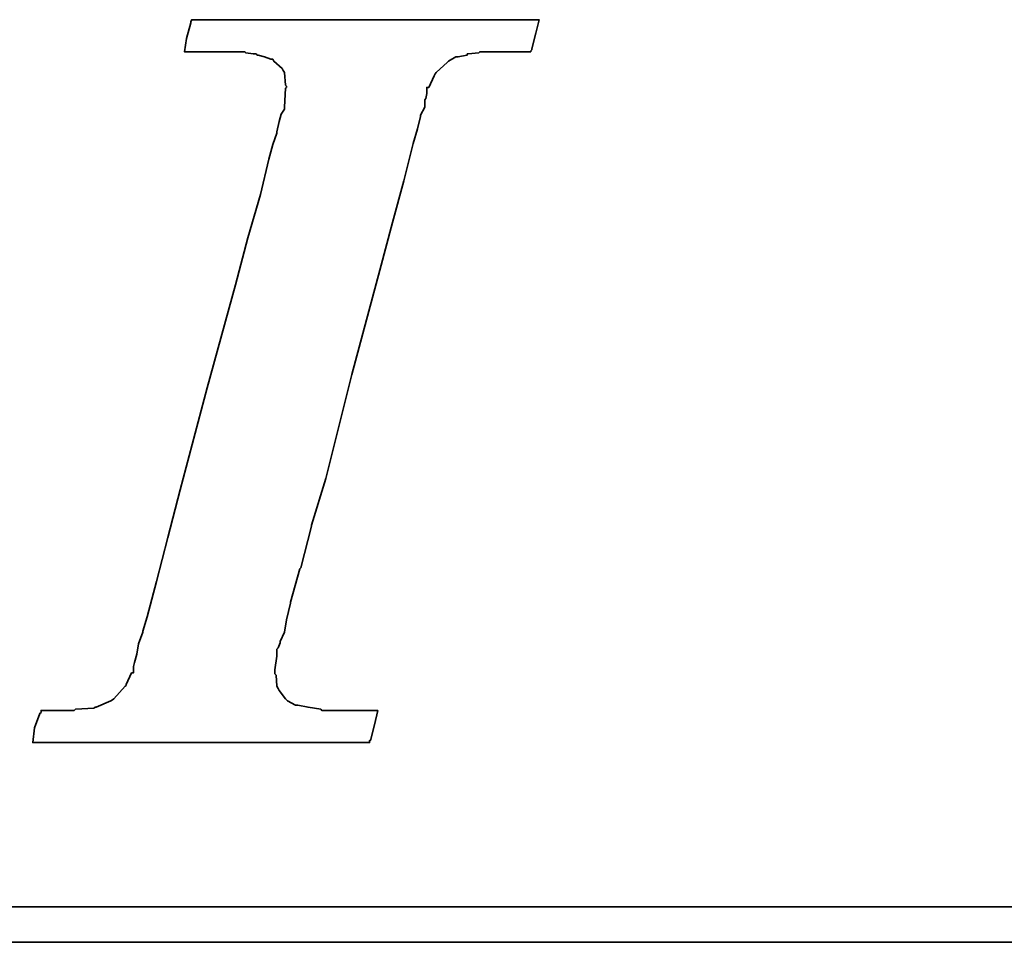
# Model space of a CAD drawing. Header units: inches. Extents: x -4 to 254, y 50 to 189.
# Tile 31 of 49: x 196.31 to 200.32, y 122.51 to 126.27. Entities that reach past the tile are written whole.
import ezdxf

# ---------------------------------------------------------------- set-up
doc = ezdxf.new("R2010")
doc.units = ezdxf.units.IN
doc.header["$LTSCALE"] = 0.2
doc.layers.add('DIM', color=4, linetype='Continuous')
doc.layers.add('layer 1', color=7, linetype='Continuous')

# ---------------------------------------------------------------- blocks, each defined once
blk = doc.blocks.new('TBI MOTION logo(完整正式版)')
at = {"layer": 'layer 1', "color": 22, "lineweight": 35}
for points, knots in [([(-40.59125, -7.94375), (-40.59125, -7.94375), (-40.97375, -7.94375), (-40.97375, -7.94375), (-40.97375, -7.94375), (-40.97375, -7.94375), (-41.38125, -7.94375), (-41.38125, -7.94375), (-41.38125, -7.94375), (-41.38125, -7.94375), (-41.54875, -7.94375), (-41.54875, -7.94375), (-41.54875, -7.94375), (-41.54875, -7.94375), (-41.59875, -7.94375), (-41.59875, -7.94375), (-41.59875, -7.94375), (-41.59875, -7.94375), (-41.88375, -7.94375), (-41.88375, -7.94375), (-41.88375, -7.94375), (-41.88375, -7.94375), (-41.90875, -7.91875), (-41.90875, -7.91875), (-41.90875, -7.91875), (-41.90875, -7.91875), (-42.19875, -7.87125), (-42.19875, -7.87125), (-42.19875, -7.87125), (-42.19875, -7.87125), (-42.43875, -7.82375), (-42.43875, -7.82375), (-42.43875, -7.82375), (-42.43875, -7.82375), (-42.45875, -7.82375), (-42.45875, -7.82375), (-42.45875, -7.82375), (-42.45875, -7.82375), (-42.48625, -7.82375), (-42.48625, -7.82375), (-42.48625, -7.82375), (-42.48625, -7.82375), (-42.67625, -7.72375), (-42.67625, -7.72375), (-42.67625, -7.72375), (-42.67625, -7.72375), (-42.70125, -7.70375), (-42.70125, -7.70375), (-42.70125, -7.70375), (-42.70125, -7.70375), (-42.72375, -7.67875), (-42.72375, -7.67875), (-42.72375, -7.67875), (-42.72375, -7.67875), (-42.86875, -7.48875), (-42.86875, -7.48875), (-42.86875, -7.48875), (-42.86875, -7.48875), (-42.89375, -7.43875), (-42.89375, -7.43875), (-42.89375, -7.43875), (-42.89375, -7.43875), (-42.91875, -7.38875), (-42.91875, -7.38875), (-42.91875, -7.38875), (-42.91875, -7.38875), (-42.93875, -7.12875), (-42.93875, -7.12875), (-42.93875, -7.12875), (-42.93875, -7.12875), (-42.96375, -7.10375), (-42.96375, -7.10375), (-42.96375, -7.10375), (-42.96375, -7.10375), (-42.96375, -7.05375), (-42.96375, -7.05375), (-42.96375, -7.05375), (-42.96375, -7.05375), (-42.96375, -7.00875), (-42.96375, -7.00875), (-42.96375, -7.00875), (-42.96375, -7.00875), (-42.91875, -6.69625), (-42.91875, -6.69625), (-42.91875, -6.69625), (-42.91875, -6.69625), (-42.91875, -6.62375), (-42.91875, -6.62375), (-42.91875, -6.62375), (-42.91875, -6.62375), (-42.91875, -6.59625), (-42.91875, -6.59625), (-42.91875, -6.59625), (-42.91875, -6.59625), (-42.91875, -6.57375), (-42.91875, -6.57375), (-42.91875, -6.57375), (-42.91875, -6.57375), (-42.91875, -6.52875), (-42.91875, -6.52875), (-42.91875, -6.52875), (-42.91875, -6.52875), (-42.89375, -6.50375), (-42.89375, -6.50375), (-42.89375, -6.50375), (-42.89375, -6.50375), (-42.84375, -6.38375), (-42.84375, -6.38375), (-42.84375, -6.38375), (-42.84375, -6.38375), (-42.84375, -6.35875), (-42.84375, -6.35875), (-42.84375, -6.35875), (-42.84375, -6.35875), (-42.74625, -6.14375), (-42.74625, -6.14375), (-42.74625, -6.14375), (-42.74625, -6.14375), (-42.70125, -5.85375), (-42.70125, -5.85375), (-42.70125, -5.85375), (-42.70125, -5.85375), (-42.60375, -5.47125), (-42.60375, -5.47125), (-42.60375, -5.47125), (-42.60375, -5.47125), (-42.60375, -5.44875), (-42.60375, -5.44875), (-42.60375, -5.44875), (-42.60375, -5.44875), (-42.38875, -4.67875), (-42.38875, -4.67875), (-42.38875, -4.67875), (-42.38875, -4.67875), (-42.36375, -4.65375), (-42.36375, -4.65375), (-42.36375, -4.65375), (-42.36375, -4.65375), (-42.12375, -3.69625), (-42.12375, -3.69625), (-42.12375, -3.69625), (-42.12375, -3.69625), (-42.12375, -3.67374), (-42.12375, -3.67374), (-42.12375, -3.67374), (-42.12375, -3.67374), (-41.78875, -2.59374), (-41.78875, -2.59374), (-41.78875, -2.59374), (-41.78875, -2.59374), (-41.18875, -0.19375), (-41.18875, -0.19375), (-41.18875, -0.19375), (-41.18875, -0.19375), (-40.54375, 2.20624), (-40.54375, 2.20624), (-40.54375, 2.20624), (-40.54375, 2.20624), (-40.25375, 3.30875), (-40.25375, 3.30875), (-40.25375, 3.30875), (-40.25375, 3.30875), (-39.98875, 4.27125), (-39.98875, 4.27125), (-39.98875, 4.27125), (-39.98875, 4.27125), (-39.77375, 5.13125), (-39.77375, 5.13125), (-39.77375, 5.13125), (-39.77375, 5.13125), (-39.67875, 5.47125), (-39.67875, 5.47125), (-39.67875, 5.47125), (-39.67875, 5.47125), (-39.60375, 5.75625), (-39.60375, 5.75625), (-39.60375, 5.75625), (-39.60375, 5.75625), (-39.60375, 5.78125), (-39.60375, 5.78125), (-39.60375, 5.78125), (-39.60375, 5.78125), (-39.50875, 5.97125), (-39.50875, 5.97125), (-39.50875, 5.97125), (-39.50875, 5.97125), (-39.50875, 6.13875), (-39.50875, 6.13875), (-39.50875, 6.13875), (-39.50875, 6.13875), (-39.48625, 6.16625), (-39.48625, 6.16625), (-39.48625, 6.16625), (-39.48625, 6.16625), (-39.46125, 6.28625), (-39.46125, 6.28625), (-39.46125, 6.28625), (-39.46125, 6.28625), (-39.46125, 6.42625), (-39.46125, 6.42625), (-39.46125, 6.42625), (-39.46125, 6.42625), (-39.41375, 6.42625), (-39.41375, 6.42625), (-39.41375, 6.42625), (-39.41375, 6.42625), (-39.29375, 6.69125), (-39.29375, 6.69125), (-39.29375, 6.69125), (-39.29375, 6.69125), (-39.26875, 6.74125), (-39.26875, 6.74125), (-39.26875, 6.74125), (-39.26875, 6.74125), (-39.24375, 6.76625), (-39.24375, 6.76625), (-39.24375, 6.76625), (-39.24375, 6.76625), (-38.98375, 7.00624), (-38.98375, 7.00624), (-38.98375, 7.00624), (-38.98375, 7.00624), (-38.95625, 7.02624), (-38.95625, 7.02624), (-38.95625, 7.02624), (-38.95625, 7.02624), (-38.78875, 7.12624), (-38.78875, 7.12624), (-38.78875, 7.12624), (-38.78875, 7.12624), (-38.76375, 7.12624), (-38.76375, 7.12624), (-38.76375, 7.12624), (-38.76375, 7.12624), (-38.74375, 7.12624), (-38.74375, 7.12624), (-38.74375, 7.12624), (-38.74375, 7.12624), (-38.52875, 7.17125), (-38.52875, 7.17125), (-38.52875, 7.17125), (-38.52875, 7.17125), (-38.52875, 7.19624), (-38.52875, 7.19624), (-38.52875, 7.19624), (-38.52875, 7.19624), (-38.50375, 7.19624), (-38.50375, 7.19624), (-38.50375, 7.19624), (-38.50375, 7.19624), (-38.26125, 7.21875), (-38.26125, 7.21875), (-38.26125, 7.21875), (-38.26125, 7.21875), (-38.23875, 7.24624), (-38.23875, 7.24624), (-38.23875, 7.24624), (-38.23875, 7.24624), (-38.21625, 7.24624), (-38.21625, 7.24624), (-38.21625, 7.24624), (-38.21625, 7.24624), (-38.18875, 7.24624), (-38.18875, 7.24624), (-38.18875, 7.24624), (-38.18875, 7.24624), (-37.90375, 7.24624), (-37.90375, 7.24624), (-37.90375, 7.24624), (-37.90375, 7.24624), (-37.85375, 7.24624), (-37.85375, 7.24624), (-37.85375, 7.24624), (-37.85375, 7.24624), (-37.75875, 7.24624), (-37.75875, 7.24624), (-37.75875, 7.24624), (-37.75875, 7.24624), (-37.42375, 7.24624), (-37.42375, 7.24624), (-37.42375, 7.24624), (-37.42375, 7.24624), (-37.08875, 7.24624), (-37.08875, 7.24624), (-37.08875, 7.24624), (-37.08875, 7.24624), (-37.06375, 7.24624), (-37.06375, 7.24624), (-37.06375, 7.24624), (-37.06375, 7.24624), (-37.06375, 7.26624), (-37.06375, 7.26624), (-37.06375, 7.26624), (-37.06375, 7.26624), (-37.03875, 7.29125), (-37.03875, 7.29125), (-37.03875, 7.29125), (-37.03875, 7.29125), (-37.03875, 7.31625), (-37.03875, 7.31625), (-37.03875, 7.31625), (-37.03875, 7.31625), (-36.94125, 7.67625), (-36.94125, 7.67625), (-36.94125, 7.67625), (-36.94125, 7.67625), (-36.86875, 7.98625), (-36.86875, 7.98625), (-36.86875, 7.98625), (-36.86875, 7.98625), (-36.98875, 7.98625), (-36.98875, 7.98625), (-36.98875, 7.98625), (-36.98875, 7.98625), (-37.42375, 7.98625), (-37.42375, 7.98625), (-37.42375, 7.98625), (-37.42375, 7.98625), (-37.94875, 7.98625), (-37.94875, 7.98625), (-37.94875, 7.98625), (-37.94875, 7.98625), (-38.57375, 7.98625), (-38.57375, 7.98625), (-38.57375, 7.98625), (-38.57375, 7.98625), (-39.29375, 7.98625), (-39.29375, 7.98625), (-39.29375, 7.98625), (-39.29375, 7.98625), (-40.82875, 7.98625), (-40.82875, 7.98625), (-40.82875, 7.98625), (-40.82875, 7.98625), (-42.36375, 7.98625), (-42.36375, 7.98625), (-42.36375, 7.98625), (-42.36375, 7.98625), (-43.08375, 7.98625), (-43.08375, 7.98625), (-43.08375, 7.98625), (-43.08375, 7.98625), (-43.70875, 7.98625), (-43.70875, 7.98625), (-43.70875, 7.98625), (-43.70875, 7.98625), (-44.23375, 7.98625), (-44.23375, 7.98625), (-44.23375, 7.98625), (-44.23375, 7.98625), (-44.66875, 7.98625), (-44.66875, 7.98625), (-44.66875, 7.98625), (-44.66875, 7.98625), (-44.88375, 7.98625), (-44.88375, 7.98625), (-44.88375, 7.98625), (-44.88375, 7.98625), (-44.90875, 7.94125), (-44.90875, 7.94125), (-44.90875, 7.94125), (-44.90875, 7.94125), (-44.90875, 7.91625), (-44.90875, 7.91625), (-44.90875, 7.91625), (-44.90875, 7.91625), (-45.00375, 7.55625), (-45.00375, 7.55625), (-45.00375, 7.55625), (-45.00375, 7.55625), (-45.05375, 7.24624), (-45.05375, 7.24624), (-45.05375, 7.24624), (-45.05375, 7.24624), (-44.61875, 7.24624), (-44.61875, 7.24624), (-44.61875, 7.24624), (-44.61875, 7.24624), (-44.11375, 7.24624), (-44.11375, 7.24624), (-44.11375, 7.24624), (-44.11375, 7.24624), (-43.99375, 7.24624), (-43.99375, 7.24624), (-43.99375, 7.24624), (-43.99375, 7.24624), (-43.94625, 7.24624), (-43.94625, 7.24624), (-43.94625, 7.24624), (-43.94625, 7.24624), (-43.92374, 7.24624), (-43.92374, 7.24624), (-43.92374, 7.24624), (-43.92374, 7.24624), (-43.65875, 7.24624), (-43.65875, 7.24624), (-43.65875, 7.24624), (-43.65875, 7.24624), (-43.63875, 7.21875), (-43.63875, 7.21875), (-43.63875, 7.21875), (-43.63875, 7.21875), (-43.46875, 7.19624), (-43.46875, 7.19624), (-43.46875, 7.19624), (-43.46875, 7.19624), (-43.39875, 7.19624), (-43.39875, 7.19624), (-43.39875, 7.19624), (-43.39875, 7.19624), (-43.37125, 7.17125), (-43.37125, 7.17125), (-43.37125, 7.17125), (-43.37125, 7.17125), (-43.34875, 7.17125), (-43.34875, 7.17125), (-43.34875, 7.17125), (-43.34875, 7.17125), (-43.20375, 7.12624), (-43.20375, 7.12624), (-43.20375, 7.12624), (-43.20375, 7.12624), (-43.05875, 7.07624), (-43.05875, 7.07624), (-43.05875, 7.07624), (-43.05875, 7.07624), (-43.01375, 7.07624), (-43.01375, 7.07624), (-43.01375, 7.07624), (-43.01375, 7.07624), (-42.98875, 7.02624), (-42.98875, 7.02624), (-42.98875, 7.02624), (-42.98875, 7.02624), (-42.79875, 6.86125), (-42.79875, 6.86125), (-42.79875, 6.86125), (-42.79875, 6.86125), (-42.77375, 6.81125), (-42.77375, 6.81125), (-42.77375, 6.81125), (-42.77375, 6.81125), (-42.74625, 6.76625), (-42.74625, 6.76625), (-42.74625, 6.76625), (-42.74625, 6.76625), (-42.72375, 6.47625), (-42.72375, 6.47625), (-42.72375, 6.47625), (-42.72375, 6.47625), (-42.70125, 6.45124), (-42.70125, 6.45124), (-42.70125, 6.45124), (-42.70125, 6.45124), (-42.70125, 6.42625), (-42.70125, 6.42625), (-42.70125, 6.42625), (-42.70125, 6.42625), (-42.72375, 6.40625), (-42.72375, 6.40625), (-42.72375, 6.40625), (-42.72375, 6.40625), (-42.74625, 5.97125), (-42.74625, 5.97125), (-42.74625, 5.97125), (-42.74625, 5.97125), (-42.74625, 5.94625), (-42.74625, 5.94625), (-42.74625, 5.94625), (-42.74625, 5.94625), (-42.74625, 5.92625), (-42.74625, 5.92625), (-42.74625, 5.92625), (-42.74625, 5.92625), (-42.77375, 5.87625), (-42.77375, 5.87625), (-42.77375, 5.87625), (-42.77375, 5.87625), (-42.81875, 5.80625), (-42.81875, 5.80625), (-42.81875, 5.80625), (-42.81875, 5.80625), (-42.86875, 5.63625), (-42.86875, 5.63625), (-42.86875, 5.63625), (-42.86875, 5.63625), (-42.91875, 5.39625), (-42.91875, 5.39625), (-42.91875, 5.39625), (-42.91875, 5.39625), (-42.91875, 5.37124), (-42.91875, 5.37124), (-42.91875, 5.37124), (-42.91875, 5.37124), (-43.01375, 5.10874), (-43.01375, 5.10874), (-43.01375, 5.10874), (-43.01375, 5.10874), (-43.10875, 4.77124), (-43.10875, 4.77124), (-43.10875, 4.77124), (-43.10875, 4.77124), (-43.29875, 3.95625), (-43.29875, 3.95625), (-43.29875, 3.95625), (-43.29875, 3.95625), (-43.58875, 2.95125), (-43.58875, 2.95125), (-43.58875, 2.95125), (-43.58875, 2.95125), (-43.87375, 1.87125), (-43.87375, 1.87125), (-43.87375, 1.87125), (-43.87375, 1.87125), (-44.52625, -0.50374), (-44.52625, -0.50374), (-44.52625, -0.50374), (-44.52625, -0.50374), (-45.14875, -2.85375), (-45.14875, -2.85375), (-45.14875, -2.85375), (-45.14875, -2.85375), (-45.43375, -3.95875), (-45.43375, -3.95875), (-45.43375, -3.95875), (-45.43375, -3.95875), (-45.69875, -4.96875), (-45.69875, -4.96875), (-45.69875, -4.96875), (-45.69875, -4.96875), (-45.91375, -5.78375), (-45.91375, -5.78375), (-45.91375, -5.78375), (-45.91375, -5.78375), (-46.01375, -6.11875), (-46.01375, -6.11875), (-46.01375, -6.11875), (-46.01375, -6.11875), (-46.01375, -6.14375), (-46.01375, -6.14375), (-46.01375, -6.14375), (-46.01375, -6.14375), (-46.10875, -6.40875), (-46.10875, -6.40875), (-46.10875, -6.40875), (-46.10875, -6.40875), (-46.15375, -6.64875), (-46.15375, -6.64875), (-46.15375, -6.64875), (-46.15375, -6.64875), (-46.20375, -6.83875), (-46.20375, -6.83875), (-46.20375, -6.83875), (-46.20375, -6.83875), (-46.22875, -6.93375), (-46.22875, -6.93375), (-46.22875, -6.93375), (-46.22875, -6.93375), (-46.22875, -7.07875), (-46.22875, -7.07875), (-46.22875, -7.07875), (-46.22875, -7.07875), (-46.27375, -7.07875), (-46.27375, -7.07875), (-46.27375, -7.07875), (-46.27375, -7.07875), (-46.39375, -7.34375), (-46.39375, -7.34375), (-46.39375, -7.34375), (-46.39375, -7.34375), (-46.39375, -7.36875), (-46.39375, -7.36875), (-46.39375, -7.36875), (-46.39375, -7.36875), (-46.42125, -7.38875), (-46.42125, -7.38875), (-46.42125, -7.38875), (-46.42125, -7.38875), (-46.68375, -7.67875), (-46.68375, -7.67875), (-46.68375, -7.67875), (-46.68375, -7.67875), (-46.70875, -7.70375), (-46.70875, -7.70375), (-46.70875, -7.70375), (-46.70875, -7.70375), (-46.75375, -7.72375), (-46.75375, -7.72375), (-46.75375, -7.72375), (-46.75375, -7.72375), (-47.08875, -7.87125), (-47.08875, -7.87125), (-47.08875, -7.87125), (-47.08875, -7.87125), (-47.11625, -7.87125), (-47.11625, -7.87125), (-47.11625, -7.87125), (-47.11625, -7.87125), (-47.13875, -7.89375), (-47.13875, -7.89375), (-47.13875, -7.89375), (-47.13875, -7.89375), (-47.56875, -7.91875), (-47.56875, -7.91875), (-47.56875, -7.91875), (-47.56875, -7.91875), (-47.59625, -7.94375), (-47.59625, -7.94375), (-47.59625, -7.94375), (-47.59625, -7.94375), (-47.64375, -7.94375), (-47.64375, -7.94375), (-47.64375, -7.94375), (-47.64375, -7.94375), (-47.73625, -7.94375), (-47.73625, -7.94375), (-47.73625, -7.94375), (-47.73625, -7.94375), (-48.07375, -7.94375), (-48.07375, -7.94375), (-48.07375, -7.94375), (-48.07375, -7.94375), (-48.36125, -7.94375), (-48.36125, -7.94375), (-48.36125, -7.94375), (-48.36125, -7.94375), (-48.36125, -7.96625), (-48.36125, -7.96625), (-48.36125, -7.96625), (-48.36125, -7.96625), (-48.36125, -7.99125), (-48.36125, -7.99125), (-48.36125, -7.99125), (-48.36125, -7.99125), (-48.38875, -8.01375), (-48.38875, -8.01375), (-48.38875, -8.01375), (-48.38875, -8.01375), (-48.50875, -8.34875), (-48.50875, -8.34875), (-48.50875, -8.34875), (-48.50875, -8.34875), (-48.55375, -8.68625), (-48.55375, -8.68625), (-48.55375, -8.68625), (-48.55375, -8.68625), (-48.45875, -8.68625), (-48.45875, -8.68625), (-48.45875, -8.68625), (-48.45875, -8.68625), (-48.07375, -8.68625), (-48.07375, -8.68625), (-48.07375, -8.68625), (-48.07375, -8.68625), (-47.52375, -8.68625), (-47.52375, -8.68625), (-47.52375, -8.68625), (-47.52375, -8.68625), (-46.92375, -8.68625), (-46.92375, -8.68625), (-46.92375, -8.68625), (-46.92375, -8.68625), (-46.25375, -8.68625), (-46.25375, -8.68625), (-46.25375, -8.68625), (-46.25375, -8.68625), (-46.20375, -8.68625), (-46.20375, -8.68625), (-46.20375, -8.68625), (-46.20375, -8.68625), (-44.71375, -8.68625), (-44.71375, -8.68625), (-44.71375, -8.68625), (-44.71375, -8.68625), (-43.22875, -8.68625), (-43.22875, -8.68625), (-43.22875, -8.68625), (-43.22875, -8.68625), (-42.55875, -8.68625), (-42.55875, -8.68625), (-42.55875, -8.68625), (-42.55875, -8.68625), (-42.50875, -8.68625), (-42.50875, -8.68625), (-42.50875, -8.68625), (-42.50875, -8.68625), (-41.93375, -8.68625), (-41.93375, -8.68625), (-41.93375, -8.68625), (-41.93375, -8.68625), (-41.38125, -8.68625), (-41.38125, -8.68625), (-41.38125, -8.68625), (-41.38125, -8.68625), (-40.97375, -8.68625), (-40.97375, -8.68625), (-40.97375, -8.68625), (-40.97375, -8.68625), (-40.78125, -8.68625), (-40.78125, -8.68625), (-40.78125, -8.68625), (-40.78125, -8.68625), (-40.78125, -8.63875), (-40.78125, -8.63875), (-40.78125, -8.63875), (-40.78125, -8.63875), (-40.75875, -8.63875), (-40.75875, -8.63875), (-40.75875, -8.63875), (-40.75875, -8.63875), (-40.66375, -8.27875), (-40.66375, -8.27875), (-40.66375, -8.27875), (-40.66375, -8.27875), (-40.59125, -7.94375), (-40.59125, -7.94375)], [0, 0, 0, 0, 0.00558659, 0.00558659, 0.00558659, 0.00558659, 0.01117318, 0.01117318, 0.01117318, 0.01117318, 0.01675978, 0.01675978, 0.01675978, 0.01675978, 0.02234637, 0.02234637, 0.02234637, 0.02234637, 0.02793296, 0.02793296, 0.02793296, 0.02793296, 0.03351955, 0.03351955, 0.03351955, 0.03351955, 0.03910615, 0.03910615, 0.03910615, 0.03910615, 0.04469274, 0.04469274, 0.04469274, 0.04469274, 0.05027933, 0.05027933, 0.05027933, 0.05027933, 0.05586592, 0.05586592, 0.05586592, 0.05586592, 0.06145251, 0.06145251, 0.06145251, 0.06145251, 0.06703911, 0.06703911, 0.06703911, 0.06703911, 0.0726257, 0.0726257, 0.0726257, 0.0726257, 0.07821229, 0.07821229, 0.07821229, 0.07821229, 0.08379888, 0.08379888, 0.08379888, 0.08379888, 0.08938547, 0.08938547, 0.08938547, 0.08938547, 0.09497207, 0.09497207, 0.09497207, 0.09497207, 0.10055866, 0.10055866, 0.10055866, 0.10055866, 0.10614525, 0.10614525, 0.10614525, 0.10614525, 0.11173184, 0.11173184, 0.11173184, 0.11173184, 0.11731844, 0.11731844, 0.11731844, 0.11731844, 0.12290503, 0.12290503, 0.12290503, 0.12290503, 0.12849162, 0.12849162, 0.12849162, 0.12849162, 0.13407821, 0.13407821, 0.13407821, 0.13407821, 0.1396648, 0.1396648, 0.1396648, 0.1396648, 0.1452514, 0.1452514, 0.1452514, 0.1452514, 0.15083799, 0.15083799, 0.15083799, 0.15083799, 0.15642458, 0.15642458, 0.15642458, 0.15642458, 0.16201117, 0.16201117, 0.16201117, 0.16201117, 0.16759777, 0.16759777, 0.16759777, 0.16759777, 0.17318436, 0.17318436, 0.17318436, 0.17318436, 0.17877095, 0.17877095, 0.17877095, 0.17877095, 0.18435754, 0.18435754, 0.18435754, 0.18435754, 0.18994413, 0.18994413, 0.18994413, 0.18994413, 0.19553073, 0.19553073, 0.19553073, 0.19553073, 0.20111732, 0.20111732, 0.20111732, 0.20111732, 0.20670391, 0.20670391, 0.20670391, 0.20670391, 0.2122905, 0.2122905, 0.2122905, 0.2122905, 0.21787709, 0.21787709, 0.21787709, 0.21787709, 0.22346369, 0.22346369, 0.22346369, 0.22346369, 0.22905028, 0.22905028, 0.22905028, 0.22905028, 0.23463687, 0.23463687, 0.23463687, 0.23463687, 0.24022346, 0.24022346, 0.24022346, 0.24022346, 0.24581006, 0.24581006, 0.24581006, 0.24581006, 0.25139665, 0.25139665, 0.25139665, 0.25139665, 0.25698324, 0.25698324, 0.25698324, 0.25698324, 0.26256983, 0.26256983, 0.26256983, 0.26256983, 0.26815642, 0.26815642, 0.26815642, 0.26815642, 0.27374302, 0.27374302, 0.27374302, 0.27374302, 0.27932961, 0.27932961, 0.27932961, 0.27932961, 0.2849162, 0.2849162, 0.2849162, 0.2849162, 0.29050279, 0.29050279, 0.29050279, 0.29050279, 0.29608939, 0.29608939, 0.29608939, 0.29608939, 0.30167598, 0.30167598, 0.30167598, 0.30167598, 0.30726257, 0.30726257, 0.30726257, 0.30726257, 0.31284916, 0.31284916, 0.31284916, 0.31284916, 0.31843575, 0.31843575, 0.31843575, 0.31843575, 0.32402235, 0.32402235, 0.32402235, 0.32402235, 0.32960894, 0.32960894, 0.32960894, 0.32960894, 0.33519553, 0.33519553, 0.33519553, 0.33519553, 0.34078212, 0.34078212, 0.34078212, 0.34078212, 0.34636872, 0.34636872, 0.34636872, 0.34636872, 0.35195531, 0.35195531, 0.35195531, 0.35195531, 0.3575419, 0.3575419, 0.3575419, 0.3575419, 0.36312849, 0.36312849, 0.36312849, 0.36312849, 0.36871508, 0.36871508, 0.36871508, 0.36871508, 0.37430168, 0.37430168, 0.37430168, 0.37430168, 0.37988827, 0.37988827, 0.37988827, 0.37988827, 0.38547486, 0.38547486, 0.38547486, 0.38547486, 0.39106145, 0.39106145, 0.39106145, 0.39106145, 0.39664804, 0.39664804, 0.39664804, 0.39664804, 0.40223464, 0.40223464, 0.40223464, 0.40223464, 0.40782123, 0.40782123, 0.40782123, 0.40782123, 0.41340782, 0.41340782, 0.41340782, 0.41340782, 0.41899441, 0.41899441, 0.41899441, 0.41899441, 0.42458101, 0.42458101, 0.42458101, 0.42458101, 0.4301676, 0.4301676, 0.4301676, 0.4301676, 0.43575419, 0.43575419, 0.43575419, 0.43575419, 0.44134078, 0.44134078, 0.44134078, 0.44134078, 0.44692737, 0.44692737, 0.44692737, 0.44692737, 0.45251397, 0.45251397, 0.45251397, 0.45251397, 0.45810056, 0.45810056, 0.45810056, 0.45810056, 0.46368715, 0.46368715, 0.46368715, 0.46368715, 0.46927374, 0.46927374, 0.46927374, 0.46927374, 0.47486034, 0.47486034, 0.47486034, 0.47486034, 0.48044693, 0.48044693, 0.48044693, 0.48044693, 0.48603352, 0.48603352, 0.48603352, 0.48603352, 0.49162011, 0.49162011, 0.49162011, 0.49162011, 0.4972067, 0.4972067, 0.4972067, 0.4972067, 0.5027933, 0.5027933, 0.5027933, 0.5027933, 0.50837989, 0.50837989, 0.50837989, 0.50837989, 0.51396648, 0.51396648, 0.51396648, 0.51396648, 0.51955307, 0.51955307, 0.51955307, 0.51955307, 0.52513966, 0.52513966, 0.52513966, 0.52513966, 0.53072626, 0.53072626, 0.53072626, 0.53072626, 0.53631285, 0.53631285, 0.53631285, 0.53631285, 0.54189944, 0.54189944, 0.54189944, 0.54189944, 0.54748603, 0.54748603, 0.54748603, 0.54748603, 0.55307263, 0.55307263, 0.55307263, 0.55307263, 0.55865922, 0.55865922, 0.55865922, 0.55865922, 0.56424581, 0.56424581, 0.56424581, 0.56424581, 0.5698324, 0.5698324, 0.5698324, 0.5698324, 0.57541899, 0.57541899, 0.57541899, 0.57541899, 0.58100559, 0.58100559, 0.58100559, 0.58100559, 0.58659218, 0.58659218, 0.58659218, 0.58659218, 0.59217877, 0.59217877, 0.59217877, 0.59217877, 0.59776536, 0.59776536, 0.59776536, 0.59776536, 0.60335196, 0.60335196, 0.60335196, 0.60335196, 0.60893855, 0.60893855, 0.60893855, 0.60893855, 0.61452514, 0.61452514, 0.61452514, 0.61452514, 0.62011173, 0.62011173, 0.62011173, 0.62011173, 0.62569832, 0.62569832, 0.62569832, 0.62569832, 0.63128492, 0.63128492, 0.63128492, 0.63128492, 0.63687151, 0.63687151, 0.63687151, 0.63687151, 0.6424581, 0.6424581, 0.6424581, 0.6424581, 0.64804469, 0.64804469, 0.64804469, 0.64804469, 0.65363128, 0.65363128, 0.65363128, 0.65363128, 0.65921788, 0.65921788, 0.65921788, 0.65921788, 0.66480447, 0.66480447, 0.66480447, 0.66480447, 0.67039106, 0.67039106, 0.67039106, 0.67039106, 0.67597765, 0.67597765, 0.67597765, 0.67597765, 0.68156425, 0.68156425, 0.68156425, 0.68156425, 0.68715084, 0.68715084, 0.68715084, 0.68715084, 0.69273743, 0.69273743, 0.69273743, 0.69273743, 0.69832402, 0.69832402, 0.69832402, 0.69832402, 0.70391061, 0.70391061, 0.70391061, 0.70391061, 0.70949721, 0.70949721, 0.70949721, 0.70949721, 0.7150838, 0.7150838, 0.7150838, 0.7150838, 0.72067039, 0.72067039, 0.72067039, 0.72067039, 0.72625698, 0.72625698, 0.72625698, 0.72625698, 0.73184358, 0.73184358, 0.73184358, 0.73184358, 0.73743017, 0.73743017, 0.73743017, 0.73743017, 0.74301676, 0.74301676, 0.74301676, 0.74301676, 0.74860335, 0.74860335, 0.74860335, 0.74860335, 0.75418994, 0.75418994, 0.75418994, 0.75418994, 0.75977654, 0.75977654, 0.75977654, 0.75977654, 0.76536313, 0.76536313, 0.76536313, 0.76536313, 0.77094972, 0.77094972, 0.77094972, 0.77094972, 0.77653631, 0.77653631, 0.77653631, 0.77653631, 0.78212291, 0.78212291, 0.78212291, 0.78212291, 0.7877095, 0.7877095, 0.7877095, 0.7877095, 0.79329609, 0.79329609, 0.79329609, 0.79329609, 0.79888268, 0.79888268, 0.79888268, 0.79888268, 0.80446927, 0.80446927, 0.80446927, 0.80446927, 0.81005587, 0.81005587, 0.81005587, 0.81005587, 0.81564246, 0.81564246, 0.81564246, 0.81564246, 0.82122905, 0.82122905, 0.82122905, 0.82122905, 0.82681564, 0.82681564, 0.82681564, 0.82681564, 0.83240223, 0.83240223, 0.83240223, 0.83240223, 0.83798883, 0.83798883, 0.83798883, 0.83798883, 0.84357542, 0.84357542, 0.84357542, 0.84357542, 0.84916201, 0.84916201, 0.84916201, 0.84916201, 0.8547486, 0.8547486, 0.8547486, 0.8547486, 0.8603352, 0.8603352, 0.8603352, 0.8603352, 0.86592179, 0.86592179, 0.86592179, 0.86592179, 0.87150838, 0.87150838, 0.87150838, 0.87150838, 0.87709497, 0.87709497, 0.87709497, 0.87709497, 0.88268156, 0.88268156, 0.88268156, 0.88268156, 0.88826816, 0.88826816, 0.88826816, 0.88826816, 0.89385475, 0.89385475, 0.89385475, 0.89385475, 0.89944134, 0.89944134, 0.89944134, 0.89944134, 0.90502793, 0.90502793, 0.90502793, 0.90502793, 0.91061453, 0.91061453, 0.91061453, 0.91061453, 0.91620112, 0.91620112, 0.91620112, 0.91620112, 0.92178771, 0.92178771, 0.92178771, 0.92178771, 0.9273743, 0.9273743, 0.9273743, 0.9273743, 0.93296089, 0.93296089, 0.93296089, 0.93296089, 0.93854749, 0.93854749, 0.93854749, 0.93854749, 0.94413408, 0.94413408, 0.94413408, 0.94413408, 0.94972067, 0.94972067, 0.94972067, 0.94972067, 0.95530726, 0.95530726, 0.95530726, 0.95530726, 0.96089385, 0.96089385, 0.96089385, 0.96089385, 0.96648045, 0.96648045, 0.96648045, 0.96648045, 0.97206704, 0.97206704, 0.97206704, 0.97206704, 0.97765363, 0.97765363, 0.97765363, 0.97765363, 0.98324022, 0.98324022, 0.98324022, 0.98324022, 0.98882682, 0.98882682, 0.98882682, 0.98882682, 0.99441341, 0.99441341, 0.99441341, 0.99441341, 1, 1, 1, 1]), ([(75.90875, -9.47875), (75.90875, -9.47875), (75.90875, -12.28625), (75.90875, -12.28625), (75.90875, -12.28625), (75.90875, -12.28625), (75.90875, -12.47875), (75.90875, -12.47875), (75.90875, -12.47875), (75.90875, -12.47875), (75.71625, -12.47875), (75.71625, -12.47875), (75.71625, -12.47875), (75.71625, -12.47875), (-88.32875, -12.47875), (-88.32875, -12.47875), (-88.32875, -12.47875), (-88.32875, -12.47875), (-88.32875, -13.29375), (-88.32875, -13.29375), (-88.32875, -13.29375), (-88.32875, -13.29375), (82.89125, -13.29375), (82.89125, -13.29375), (82.89125, -13.29375), (82.89125, -13.29375), (75.90875, -9.47875), (75.90875, -9.47875)], [0, 0, 0, 0, 0.14285714, 0.14285714, 0.14285714, 0.14285714, 0.28571429, 0.28571429, 0.28571429, 0.28571429, 0.42857143, 0.42857143, 0.42857143, 0.42857143, 0.57142857, 0.57142857, 0.57142857, 0.57142857, 0.71428571, 0.71428571, 0.71428571, 0.71428571, 0.85714286, 0.85714286, 0.85714286, 0.85714286, 1, 1, 1, 1])]:
    blk.add_open_spline(points, degree=3, knots=knots, dxfattribs=at)

msp = doc.modelspace()

# ---------------------------------------------------------------- block references
at = {"layer": 'DIM', "xscale": 0.17671500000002, "yscale": 0.1767149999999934, "zscale": 0.176715}
msp.add_blockref('TBI MOTION logo(完整正式版)', (204.9421, 124.8565), dxfattribs=at)

doc.saveas('drawing.dxf')
